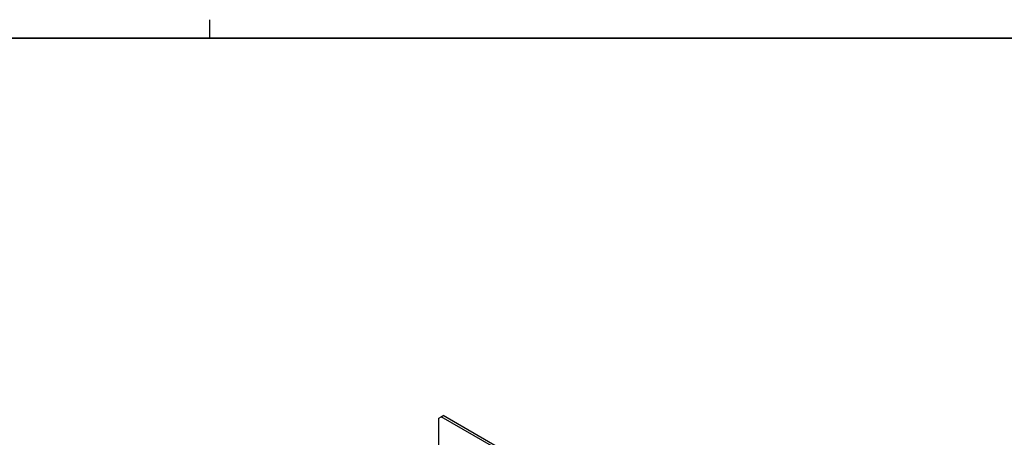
# Model space of a CAD drawing. Header units: millimetres. Extents: x 5 to 414, y 6 to 290.
# Tile 24 of 45: x 209 to 316, y 245 to 290. Entities that reach past the tile are written whole.
import ezdxf

# ---------------------------------------------------------------- set-up
doc = ezdxf.new("R2010")
doc.units = ezdxf.units.MM
doc.layers.add('SLD-0', color=7, linetype='Continuous')

msp = doc.modelspace()

# ---------------------------------------------------------------- linework, layer by layer
at = {"color": 7, "linetype": 'Continuous', "lineweight": 25}
for p, q in [((254.6653, 247.4922), (254.9481, 247.6556)), ((254.6653, 242.2664), (254.6653, 247.4922)), ((254.9481, 247.6556), (255.1602, 247.778)), ((312.4359, 214.4686), (254.9481, 247.6556)), ((312.648, 214.591), (255.1602, 247.778))]:
    msp.add_line(p, q, dxfattribs=at)
at = {"layer": 'SLD-0'}
msp.add_line((230, 288.5), (230, 290.5), dxfattribs=at)
at = {"layer": 'SLD-0', "lineweight": 35}
msp.add_line((414, 288.5), (20, 288.5), dxfattribs=at)

doc.saveas('drawing.dxf')
